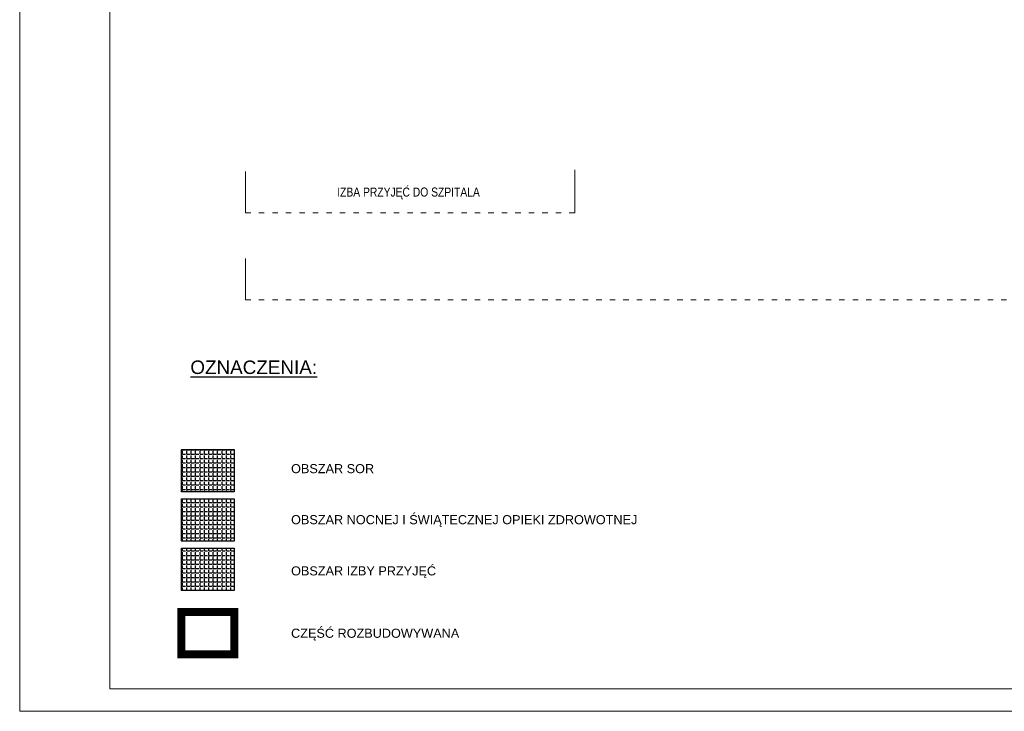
# Model space of a CAD drawing. Header units: millimetres. Extents: x -1413 to 4627, y 0 to 12711.
# Tile 1 of 247: x -1413 to 775, y 4301 to 5838. Entities that reach past the tile are written whole.
import ezdxf

# ---------------------------------------------------------------- set-up
doc = ezdxf.new("R2010")
doc.units = ezdxf.units.MM
doc.linetypes.add('ACAD_ISO03W100', pattern=[30, 12, -18])
doc.linetypes.add('HIDDEN', pattern=[0.375, 0.25, -0.125])
for name, color, linetype, lineweight in [('A-AREA-IDEN', 7, 'Continuous', 9), ('SQ_ISTN.Ściany', 140, 'Continuous', 35), ('SQ_Opisy', 7, 'Continuous', 18)]:
    doc.layers.add(name, color=color, linetype=linetype, lineweight=lineweight)
doc.layers.add('SQ_STREFY FUNKCJONALNE', color=7, linetype='Continuous')
doc.layers.add('SQ_TAB RAMKA', color=7, linetype='Continuous')
doc.styles.add('Arial Narrow_2', font='ARIALN.TTF', dxfattribs={"height": 20})
doc.styles.add('SQ_Arial', font='arial.ttf')
pattern_1 = [(0, (-298.519, 1322.675), (0, 9.779), [7.112, -2.667]), (90, (-298.519, 1322.675), (-9.779, 6e-16), [7.112, -2.667])]

msp = doc.modelspace()

# ---------------------------------------------------------------- hatches: boundary and pattern name
at = {"layer": 'SQ_STREFY FUNKCJONALNE', "true_color": 0xed1f24}
h = msp.add_hatch(dxfattribs=at)
h.set_pattern_fill('ANGLE', color=240, scale=1.4)
h.set_pattern_definition(pattern_1)
h.paths.add_polyline_path([(-1053.9, 4882.6), (-936.2, 4882.6), (-936.2, 4788.5), (-1053.9, 4788.5)])
at = {"layer": 'SQ_STREFY FUNKCJONALNE', "true_color": 0xf8991e}
h = msp.add_hatch(dxfattribs=at)
h.set_pattern_fill('ANGLE', color=30, scale=1.4)
h.set_pattern_definition(pattern_1)
h.paths.add_polyline_path([(-1053.9, 4773.1), (-936.2, 4773.1), (-936.2, 4679), (-1053.9, 4679)])
at = {"layer": 'SQ_STREFY FUNKCJONALNE', "true_color": 0x93278f}
h = msp.add_hatch(dxfattribs=at)
h.set_pattern_fill('ANGLE', color=217, scale=1.4)
h.set_pattern_definition(pattern_1)
h.paths.add_polyline_path([(-1053.9, 4663.6), (-936.2, 4663.6), (-936.2, 4569.5), (-1053.9, 4569.5)])

# ---------------------------------------------------------------- linework, layer by layer
at = {"layer": 'A-AREA-IDEN', "linetype": 'ACAD_ISO03W100'}
for points in [[(-911.5, 5500.3), (-911.5, 5408.7), (-179.1, 5408.7)], [(-179.1, 5408.7), (-179.1, 5504.6)], [(-911.5, 5306.9), (-911.5, 5215.2), (1756, 5215.2), (3316, 5215.2), (3316, 5311.2)]]:
    msp.add_lwpolyline(points, dxfattribs=at)
at = {"layer": 'A-AREA-IDEN'}
for points in [[(-911.5, 5408.7), (-911.5, 5500.3)], [(-179.1, 5408.7), (-179.1, 5504.6)], [(-911.5, 5215.2), (-911.5, 5306.9)]]:
    msp.add_lwpolyline(points, dxfattribs=at)
at = {"layer": 'SQ_ISTN.Ściany', "color": 18, "linetype": 'HIDDEN', "ltscale": 100, "true_color": 0x000000, "const_width": 17.5}
msp.add_lwpolyline([(-1053.9, 4521.7), (-936.2, 4521.7), (-936.2, 4427.6), (-1053.9, 4427.6)], close=True, dxfattribs=at)
at = {"layer": 'SQ_Opisy', "color": 7, "lineweight": 9, "true_color": 0xf7f7f7}
msp.add_lwpolyline([(-1413.2, 4301.1), (4626.8, 4301.1), (4626.8, 12711.1), (-1413.2, 12711.1)], close=True, dxfattribs=at)
at = {"layer": 'SQ_Opisy', "lineweight": 9}
msp.add_lwpolyline([(-1213.2, 4351.1), (4576.8, 4351.1), (4576.8, 12661.1), (-1213.2, 12661.1)], close=True, dxfattribs=at)
at = {"layer": 'SQ_STREFY FUNKCJONALNE', "color": 240, "true_color": 0xed1f24}
msp.add_lwpolyline([(-1053.9, 4882.6), (-936.2, 4882.6), (-936.2, 4788.5), (-1053.9, 4788.5)], close=True, dxfattribs=at)
at = {"layer": 'SQ_STREFY FUNKCJONALNE', "color": 30, "true_color": 0xf8991e}
msp.add_lwpolyline([(-1053.9, 4773.1), (-936.2, 4773.1), (-936.2, 4679), (-1053.9, 4679)], close=True, dxfattribs=at)
at = {"layer": 'SQ_STREFY FUNKCJONALNE', "color": 217, "true_color": 0x93278f}
msp.add_lwpolyline([(-1053.9, 4663.6), (-936.2, 4663.6), (-936.2, 4569.5), (-1053.9, 4569.5)], close=True, dxfattribs=at)

# ---------------------------------------------------------------- texts
at = {"layer": 'A-AREA-IDEN', "insert": (-548.9, 5451.9), "char_height": 20, "width": 329.121, "attachment_point": 5, "style": 'Arial Narrow_2'}
msp.add_mtext('IZBA PRZYJĘĆ DO SZPITALA', dxfattribs=at)
at = {"layer": 'SQ_TAB RAMKA', "width": 960.086, "attachment_point": 1, "style": 'SQ_Arial'}
for s, insert, char_height in [('{\\LOZNACZENIA:}', (-1033.9, 5080.6), 30), ('OBSZAR SOR', (-810, 4850.4), 20.16), ('OBSZAR NOCNEJ I ŚWIĄTECZNEJ OPIEKI ZDROWOTNEJ', (-810, 4737), 20.16), ('OBSZAR IZBY PRZYJĘĆ', (-810, 4623.2), 20.16), ('CZĘŚĆ ROZBUDOWYWANA', (-810, 4484.6), 20.16)]:
    msp.add_mtext(s, dxfattribs=dict(at, insert=insert, char_height=char_height))

doc.saveas('drawing.dxf')
